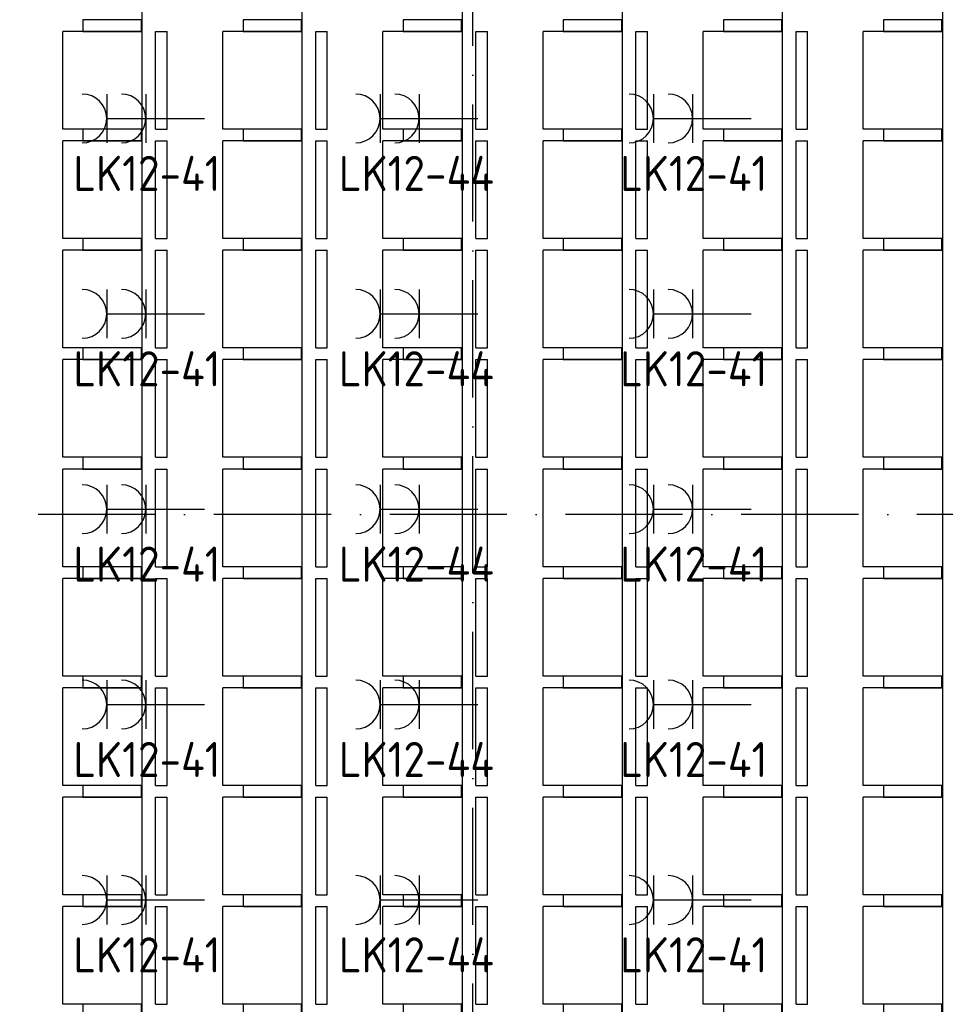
# Model space of a CAD drawing. Header units: millimetres. Extents: x 84333 to 241285, y -2244 to 84291.
# Tile 44 of 74: x 163698 to 168438, y 55271 to 60311. Entities that reach past the tile are written whole.
import ezdxf
from ezdxf.enums import TextEntityAlignment as Align

# ---------------------------------------------------------------- set-up
doc = ezdxf.new("R2010")
doc.units = ezdxf.units.MM
doc.header["$LTSCALE"] = 100
doc.linetypes.add('DASHDOT', pattern=[9, 6, -1.5, 0, -1.5])
doc.layers.get('0').update_dxf_attribs({"linetype": 'CONTINUOUS'})
for name, color, linetype in [('AFDELING', 4, 'CONTINUOUS'), ('AL$7----_STRAMIEN', 1, 'DASHDOT'), ('AL32----_BINNENKOZ', 7, 'CONTINUOUS'), ('EB63103-_ATTRIB', 2, 'CONTINUOUS'), ('EL63103-_LICHT-WCD230V', 3, 'CONTINUOUS'), ('EL6441--_DATACOM', 3, 'CONTINUOUS')]:
    doc.layers.add(name, color=color, linetype=linetype)
doc.styles.add('1_8', font='ISO', dxfattribs={"height": 1.8})
doc.styles.add('NORATT', font='isocp.shx')
doc.styles.add('TECHNIC', font='technic_.ttf')

# ---------------------------------------------------------------- blocks, each defined once
blk = doc.blocks.new('ES3W2A')
for p, q in [((1.25, 2), (-1.25, 2)), ((0, 2), (0, -3)), ((1.25, 0), (-1.25, 0))]:
    blk.add_line(p, q)
for centre in [(0, 3.25), (0, 1.25)]:
    blk.add_arc(centre, 1.25, 180, 0)
at = {"style": '1_8'}
for tag, flags, p in [('VERMOGEN', 9, (-2.5, 5)), ('GROEP', 8, (0, 5)), ('SCHAK', 8, (2.5, 5)), ('GELIJK', 9, (5, 5)), ('KAST', 9, (7, 5)), ('TAL', 8, (2.5, 5))]:
    blk.add_attdef(tag, text='', height=1.8, rotation=90, dxfattribs=dict(at, flags=flags)).set_placement(p, align=Align.MIDDLE_CENTER)
at = {"style": '1_8', "width": 0.7, "flags": 8}
blk.add_attdef('DOEL', text='', height=1.8, rotation=90, dxfattribs=at).set_placement((-2.5, 5), align=Align.MIDDLE_LEFT)
at = {"style": '1_8', "flags": 9}
blk.add_attdef('M_CODE', text='', height=1.8, dxfattribs=at).set_placement((0, 0), align=Align.MIDDLE_CENTER)
blk = doc.blocks.new('A$C13e6995e')
at = {"layer": 'AL$7----_STRAMIEN', "color": 1}
blk.add_line((90860.3, 60023.5), (54905.6, 60023.5), dxfattribs=at)
blk.add_lwpolyline([(81684.9, 40820), (81684.9, 79257.4)], dxfattribs=at)
at = {"layer": 'AL32----_BINNENKOZ', "color": 8}
for p, q in [((79989.7, 65655), (79990, 54095)), ((80809.7, 65455), (80809.7, 54095)), ((81629.7, 65455), (81629.7, 54095)), ((82449.7, 65455), (82449.7, 54095)), ((83269.7, 65455), (83269.7, 54095)), ((84089.7, 65455), (84089.7, 54095)), ((79584.8, 61995.6), (79584.8, 62495.6)), ((79990, 62495.6), (79584.8, 62495.6)), ((79990, 62495.6), (79990, 61995.6)), ((80060.6, 61995.6), (80060.6, 62495.6)), ((80060.6, 62495.6), (80120.1, 62495.6)), ((80120.1, 61995.6), (80120.1, 62495.6)), ((80404.6, 61995.6), (80404.6, 62495.6)), ((80809.7, 62495.6), (80404.6, 62495.6)), ((80809.7, 62495.6), (80809.7, 61995.6)), ((80880.4, 61995.6), (80880.4, 62495.6)), ((80880.4, 62495.6), (80939.8, 62495.6)), ((80939.8, 61995.6), (80939.8, 62495.6)), ((81224.6, 61995.6), (81224.6, 62495.6)), ((81629.7, 62495.6), (81224.6, 62495.6)), ((81629.7, 62495.6), (81629.7, 61995.6)), ((81700.4, 61995.6), (81700.4, 62495.6)), ((81700.4, 62495.6), (81759.8, 62495.6)), ((81759.8, 61995.6), (81759.8, 62495.6)), ((82044.6, 61995.6), (82044.6, 62495.6)), ((82449.7, 62495.6), (82044.6, 62495.6)), ((82449.7, 62495.6), (82449.7, 61995.6)), ((82520.4, 61995.6), (82520.4, 62495.6)), ((82520.4, 62495.6), (82579.8, 62495.6)), ((82579.8, 61995.6), (82579.8, 62495.6)), ((82864.6, 61995.6), (82864.6, 62495.6)), ((83269.7, 62495.6), (82864.6, 62495.6)), ((83269.7, 62495.6), (83269.7, 61995.6)), ((83340.4, 61995.6), (83340.4, 62495.6)), ((83340.4, 62495.6), (83399.8, 62495.6)), ((83399.8, 61995.6), (83399.8, 62495.6)), ((83684.6, 61995.6), (83684.6, 62495.6)), ((84089.7, 62495.6), (83684.6, 62495.6)), ((84089.7, 62495.6), (84089.7, 61995.6)), ((79990, 61995.6), (79584.8, 61995.6)), ((80060.6, 61995.6), (80120.1, 61995.6)), ((80809.7, 61995.6), (80404.6, 61995.6)), ((80880.4, 61995.6), (80939.8, 61995.6)), ((81629.7, 61995.6), (81224.6, 61995.6)), ((81700.4, 61995.6), (81759.8, 61995.6)), ((82449.7, 61995.6), (82044.6, 61995.6)), ((82520.4, 61995.6), (82579.8, 61995.6)), ((83269.7, 61995.6), (82864.6, 61995.6)), ((83340.4, 61995.6), (83399.8, 61995.6)), ((84089.7, 61995.6), (83684.6, 61995.6)), ((79584.8, 61435.6), (79584.8, 61935.6)), ((79990, 61935.6), (79584.8, 61935.6)), ((79990, 61935.6), (79990, 61435.6)), ((80060.6, 61435.6), (80060.6, 61935.6)), ((80060.6, 61935.6), (80120.1, 61935.6)), ((80120.1, 61435.6), (80120.1, 61935.6)), ((80404.6, 61435.6), (80404.6, 61935.6)), ((80809.7, 61935.6), (80404.6, 61935.6)), ((80809.7, 61935.6), (80809.7, 61435.6)), ((80880.4, 61435.6), (80880.4, 61935.6)), ((80880.4, 61935.6), (80939.8, 61935.6)), ((80939.8, 61435.6), (80939.8, 61935.6)), ((81224.6, 61435.6), (81224.6, 61935.6)), ((81629.7, 61935.6), (81224.6, 61935.6)), ((81629.7, 61935.6), (81629.7, 61435.6)), ((81700.4, 61435.6), (81700.4, 61935.6)), ((81700.4, 61935.6), (81759.8, 61935.6)), ((81759.8, 61435.6), (81759.8, 61935.6)), ((82044.6, 61435.6), (82044.6, 61935.6)), ((82449.7, 61935.6), (82044.6, 61935.6)), ((82449.7, 61935.6), (82449.7, 61435.6)), ((82520.4, 61435.6), (82520.4, 61935.6)), ((82520.4, 61935.6), (82579.8, 61935.6)), ((82579.8, 61435.6), (82579.8, 61935.6)), ((82864.6, 61435.6), (82864.6, 61935.6)), ((83269.7, 61935.6), (82864.6, 61935.6)), ((83269.7, 61935.6), (83269.7, 61435.6)), ((83340.4, 61435.6), (83340.4, 61935.6)), ((83340.4, 61935.6), (83399.8, 61935.6)), ((83399.8, 61435.6), (83399.8, 61935.6)), ((83684.6, 61435.6), (83684.6, 61935.6)), ((84089.7, 61935.6), (83684.6, 61935.6)), ((84089.7, 61935.6), (84089.7, 61435.6)), ((79990, 61435.6), (79584.8, 61435.6)), ((80060.6, 61435.6), (80120.1, 61435.6)), ((80809.7, 61435.6), (80404.6, 61435.6)), ((80880.4, 61435.6), (80939.8, 61435.6)), ((81629.7, 61435.6), (81224.6, 61435.6)), ((81700.4, 61435.6), (81759.8, 61435.6)), ((82449.7, 61435.6), (82044.6, 61435.6)), ((82520.4, 61435.6), (82579.8, 61435.6)), ((83269.7, 61435.6), (82864.6, 61435.6)), ((83340.4, 61435.6), (83399.8, 61435.6)), ((84089.7, 61435.6), (83684.6, 61435.6)), ((79584.8, 60875.6), (79584.8, 61375.6)), ((79990, 61375.6), (79584.8, 61375.6)), ((79990, 61375.6), (79990, 60875.6)), ((80060.6, 60875.6), (80060.6, 61375.6)), ((80060.6, 61375.6), (80120.1, 61375.6)), ((80120.1, 60875.6), (80120.1, 61375.6)), ((80404.6, 60875.6), (80404.6, 61375.6)), ((80809.7, 61375.6), (80404.6, 61375.6)), ((80809.7, 61375.6), (80809.7, 60875.6)), ((80880.4, 60875.6), (80880.4, 61375.6)), ((80880.4, 61375.6), (80939.8, 61375.6)), ((80939.8, 60875.6), (80939.8, 61375.6)), ((81224.6, 60875.6), (81224.6, 61375.6)), ((81629.7, 61375.6), (81224.6, 61375.6)), ((81629.7, 61375.6), (81629.7, 60875.6)), ((81700.4, 60875.6), (81700.4, 61375.6)), ((81700.4, 61375.6), (81759.8, 61375.6)), ((81759.8, 60875.6), (81759.8, 61375.6)), ((82044.6, 60875.6), (82044.6, 61375.6)), ((82449.7, 61375.6), (82044.6, 61375.6)), ((82449.7, 61375.6), (82449.7, 60875.6)), ((82520.4, 60875.6), (82520.4, 61375.6)), ((82520.4, 61375.6), (82579.8, 61375.6)), ((82579.8, 60875.6), (82579.8, 61375.6)), ((82864.6, 60875.6), (82864.6, 61375.6)), ((83269.7, 61375.6), (82864.6, 61375.6)), ((83269.7, 61375.6), (83269.7, 60875.6)), ((83340.4, 60875.6), (83340.4, 61375.6)), ((83340.4, 61375.6), (83399.8, 61375.6)), ((83399.8, 60875.6), (83399.8, 61375.6)), ((83684.6, 60875.6), (83684.6, 61375.6)), ((84089.7, 61375.6), (83684.6, 61375.6)), ((84089.7, 61375.6), (84089.7, 60875.6)), ((79990, 60875.6), (79584.8, 60875.6)), ((80060.6, 60875.6), (80120.1, 60875.6)), ((80809.7, 60875.6), (80404.6, 60875.6)), ((80880.4, 60875.6), (80939.8, 60875.6)), ((81629.7, 60875.6), (81224.6, 60875.6)), ((81700.4, 60875.6), (81759.8, 60875.6)), ((82449.7, 60875.6), (82044.6, 60875.6)), ((82520.4, 60875.6), (82579.8, 60875.6)), ((83269.7, 60875.6), (82864.6, 60875.6)), ((83340.4, 60875.6), (83399.8, 60875.6)), ((84089.7, 60875.6), (83684.6, 60875.6)), ((79584.8, 60315.6), (79584.8, 60815.6)), ((79990, 60815.6), (79584.8, 60815.6)), ((79990, 60815.6), (79990, 60315.6)), ((80060.6, 60315.6), (80060.6, 60815.6)), ((80060.6, 60815.6), (80120.1, 60815.6)), ((80120.1, 60315.6), (80120.1, 60815.6)), ((80404.6, 60315.6), (80404.6, 60815.6)), ((80809.7, 60815.6), (80404.6, 60815.6)), ((80809.7, 60815.6), (80809.7, 60315.6)), ((80880.4, 60315.6), (80880.4, 60815.6)), ((80880.4, 60815.6), (80939.8, 60815.6)), ((80939.8, 60315.6), (80939.8, 60815.6)), ((81224.6, 60315.6), (81224.6, 60815.6)), ((81629.7, 60815.6), (81224.6, 60815.6)), ((81629.7, 60815.6), (81629.7, 60315.6)), ((81700.4, 60315.6), (81700.4, 60815.6)), ((81700.4, 60815.6), (81759.8, 60815.6)), ((81759.8, 60315.6), (81759.8, 60815.6)), ((82044.6, 60315.6), (82044.6, 60815.6)), ((82449.7, 60815.6), (82044.6, 60815.6)), ((82449.7, 60815.6), (82449.7, 60315.6)), ((82520.4, 60315.6), (82520.4, 60815.6)), ((82520.4, 60815.6), (82579.8, 60815.6)), ((82579.8, 60315.6), (82579.8, 60815.6)), ((82864.6, 60315.6), (82864.6, 60815.6)), ((83269.7, 60815.6), (82864.6, 60815.6)), ((83269.7, 60815.6), (83269.7, 60315.6)), ((83340.4, 60315.6), (83340.4, 60815.6)), ((83340.4, 60815.6), (83399.8, 60815.6)), ((83399.8, 60315.6), (83399.8, 60815.6)), ((83684.6, 60315.6), (83684.6, 60815.6)), ((84089.7, 60815.6), (83684.6, 60815.6)), ((84089.7, 60815.6), (84089.7, 60315.6)), ((79990, 60315.6), (79584.8, 60315.6)), ((80060.6, 60315.6), (80120.1, 60315.6)), ((80809.7, 60315.6), (80404.6, 60315.6)), ((80880.4, 60315.6), (80939.8, 60315.6)), ((81629.7, 60315.6), (81224.6, 60315.6)), ((81700.4, 60315.6), (81759.8, 60315.6)), ((82449.7, 60315.6), (82044.6, 60315.6)), ((82520.4, 60315.6), (82579.8, 60315.6)), ((83269.7, 60315.6), (82864.6, 60315.6)), ((83340.4, 60315.6), (83399.8, 60315.6)), ((84089.7, 60315.6), (83684.6, 60315.6)), ((79584.8, 59755.6), (79584.8, 60255.6)), ((79990, 60255.6), (79584.8, 60255.6)), ((79990, 60255.6), (79990, 59755.6)), ((80060.6, 59755.6), (80060.6, 60255.6)), ((80060.6, 60255.6), (80120.1, 60255.6)), ((80120.1, 59755.6), (80120.1, 60255.6)), ((80404.6, 59755.6), (80404.6, 60255.6)), ((80809.7, 60255.6), (80404.6, 60255.6)), ((80809.7, 60255.6), (80809.7, 59755.6)), ((80880.4, 59755.6), (80880.4, 60255.6)), ((80880.4, 60255.6), (80939.8, 60255.6)), ((80939.8, 59755.6), (80939.8, 60255.6)), ((81224.6, 59755.6), (81224.6, 60255.6)), ((81629.7, 60255.6), (81224.6, 60255.6)), ((81629.7, 60255.6), (81629.7, 59755.6)), ((81700.4, 59755.6), (81700.4, 60255.6)), ((81700.4, 60255.6), (81759.8, 60255.6)), ((81759.8, 59755.6), (81759.8, 60255.6)), ((82044.6, 59755.6), (82044.6, 60255.6)), ((82449.7, 60255.6), (82044.6, 60255.6)), ((82449.7, 60255.6), (82449.7, 59755.6)), ((82520.4, 59755.6), (82520.4, 60255.6)), ((82520.4, 60255.6), (82579.8, 60255.6)), ((82579.8, 59755.6), (82579.8, 60255.6)), ((82864.6, 59755.6), (82864.6, 60255.6)), ((83269.7, 60255.6), (82864.6, 60255.6)), ((83269.7, 60255.6), (83269.7, 59755.6)), ((83340.4, 59755.6), (83340.4, 60255.6)), ((83340.4, 60255.6), (83399.8, 60255.6)), ((83399.8, 59755.6), (83399.8, 60255.6)), ((83684.6, 59755.6), (83684.6, 60255.6)), ((84089.7, 60255.6), (83684.6, 60255.6)), ((84089.7, 60255.6), (84089.7, 59755.6)), ((79990, 59755.6), (79584.8, 59755.6)), ((80060.6, 59755.6), (80120.1, 59755.6)), ((80809.7, 59755.6), (80404.6, 59755.6)), ((80880.4, 59755.6), (80939.8, 59755.6)), ((81629.7, 59755.6), (81224.6, 59755.6)), ((81700.4, 59755.6), (81759.8, 59755.6)), ((82449.7, 59755.6), (82044.6, 59755.6)), ((82520.4, 59755.6), (82579.8, 59755.6)), ((83269.7, 59755.6), (82864.6, 59755.6)), ((83340.4, 59755.6), (83399.8, 59755.6)), ((84089.7, 59755.6), (83684.6, 59755.6)), ((79584.8, 59195.6), (79584.8, 59695.6)), ((79990, 59695.6), (79584.8, 59695.6)), ((79990, 59695.6), (79990, 59195.6)), ((80060.6, 59195.6), (80060.6, 59695.6)), ((80060.6, 59695.6), (80120.1, 59695.6)), ((80120.1, 59195.6), (80120.1, 59695.6)), ((80404.6, 59195.6), (80404.6, 59695.6)), ((80809.7, 59695.6), (80404.6, 59695.6)), ((80809.7, 59695.6), (80809.7, 59195.6)), ((80880.4, 59195.6), (80880.4, 59695.6)), ((80880.4, 59695.6), (80939.8, 59695.6)), ((80939.8, 59195.6), (80939.8, 59695.6)), ((81224.6, 59195.6), (81224.6, 59695.6)), ((81629.7, 59695.6), (81224.6, 59695.6)), ((81629.7, 59695.6), (81629.7, 59195.6)), ((81700.4, 59195.6), (81700.4, 59695.6)), ((81700.4, 59695.6), (81759.8, 59695.6)), ((81759.8, 59195.6), (81759.8, 59695.6)), ((82044.6, 59195.6), (82044.6, 59695.6)), ((82449.7, 59695.6), (82044.6, 59695.6)), ((82449.7, 59695.6), (82449.7, 59195.6)), ((82520.4, 59195.6), (82520.4, 59695.6)), ((82520.4, 59695.6), (82579.8, 59695.6)), ((82579.8, 59195.6), (82579.8, 59695.6)), ((82864.6, 59195.6), (82864.6, 59695.6)), ((83269.7, 59695.6), (82864.6, 59695.6)), ((83269.7, 59695.6), (83269.7, 59195.6)), ((83340.4, 59195.6), (83340.4, 59695.6)), ((83340.4, 59695.6), (83399.8, 59695.6)), ((83399.8, 59195.6), (83399.8, 59695.6)), ((83684.6, 59195.6), (83684.6, 59695.6)), ((84089.7, 59695.6), (83684.6, 59695.6)), ((84089.7, 59695.6), (84089.7, 59195.6)), ((79990, 59195.6), (79584.8, 59195.6)), ((80060.6, 59195.6), (80120.1, 59195.6)), ((80809.7, 59195.6), (80404.6, 59195.6)), ((80880.4, 59195.6), (80939.8, 59195.6)), ((81629.7, 59195.6), (81224.6, 59195.6)), ((81700.4, 59195.6), (81759.8, 59195.6)), ((82449.7, 59195.6), (82044.6, 59195.6)), ((82520.4, 59195.6), (82579.8, 59195.6)), ((83269.7, 59195.6), (82864.6, 59195.6)), ((83340.4, 59195.6), (83399.8, 59195.6)), ((84089.7, 59195.6), (83684.6, 59195.6)), ((79584.8, 58635.6), (79584.8, 59135.6)), ((79990, 59135.6), (79584.8, 59135.6)), ((79990, 59135.6), (79990, 58635.6)), ((80060.6, 58635.6), (80060.6, 59135.6)), ((80060.6, 59135.6), (80120.1, 59135.6)), ((80120.1, 58635.6), (80120.1, 59135.6)), ((80404.6, 58635.6), (80404.6, 59135.6)), ((80809.7, 59135.6), (80404.6, 59135.6)), ((80809.7, 59135.6), (80809.7, 58635.6)), ((80880.4, 58635.6), (80880.4, 59135.6)), ((80880.4, 59135.6), (80939.8, 59135.6)), ((80939.8, 58635.6), (80939.8, 59135.6)), ((81224.6, 58635.6), (81224.6, 59135.6)), ((81629.7, 59135.6), (81224.6, 59135.6)), ((81629.7, 59135.6), (81629.7, 58635.6)), ((81700.4, 58635.6), (81700.4, 59135.6)), ((81700.4, 59135.6), (81759.8, 59135.6)), ((81759.8, 58635.6), (81759.8, 59135.6)), ((82044.6, 58635.6), (82044.6, 59135.6)), ((82449.7, 59135.6), (82044.6, 59135.6)), ((82449.7, 59135.6), (82449.7, 58635.6)), ((82520.4, 58635.6), (82520.4, 59135.6)), ((82520.4, 59135.6), (82579.8, 59135.6)), ((82579.8, 58635.6), (82579.8, 59135.6)), ((82864.6, 58635.6), (82864.6, 59135.6)), ((83269.7, 59135.6), (82864.6, 59135.6)), ((83269.7, 59135.6), (83269.7, 58635.6)), ((83340.4, 58635.6), (83340.4, 59135.6)), ((83340.4, 59135.6), (83399.8, 59135.6)), ((83399.8, 58635.6), (83399.8, 59135.6)), ((83684.6, 58635.6), (83684.6, 59135.6)), ((84089.7, 59135.6), (83684.6, 59135.6)), ((84089.7, 59135.6), (84089.7, 58635.6)), ((79990, 58635.6), (79584.8, 58635.6)), ((80060.6, 58635.6), (80120.1, 58635.6)), ((80809.7, 58635.6), (80404.6, 58635.6)), ((80880.4, 58635.6), (80939.8, 58635.6)), ((81629.7, 58635.6), (81224.6, 58635.6)), ((81700.4, 58635.6), (81759.8, 58635.6)), ((82449.7, 58635.6), (82044.6, 58635.6)), ((82520.4, 58635.6), (82579.8, 58635.6)), ((83269.7, 58635.6), (82864.6, 58635.6)), ((83340.4, 58635.6), (83399.8, 58635.6)), ((84089.7, 58635.6), (83684.6, 58635.6)), ((79584.8, 58075.6), (79584.8, 58575.6)), ((79990, 58575.6), (79584.8, 58575.6)), ((79990, 58575.6), (79990, 58075.6)), ((80060.6, 58075.6), (80060.6, 58575.6)), ((80060.6, 58575.6), (80120.1, 58575.6)), ((80120.1, 58075.6), (80120.1, 58575.6)), ((80404.6, 58075.6), (80404.6, 58575.6)), ((80809.7, 58575.6), (80404.6, 58575.6)), ((80809.7, 58575.6), (80809.7, 58075.6)), ((80880.4, 58075.6), (80880.4, 58575.6)), ((80880.4, 58575.6), (80939.8, 58575.6)), ((80939.8, 58075.6), (80939.8, 58575.6)), ((81224.6, 58075.6), (81224.6, 58575.6)), ((81629.7, 58575.6), (81224.6, 58575.6)), ((81629.7, 58575.6), (81629.7, 58075.6)), ((81700.4, 58075.6), (81700.4, 58575.6)), ((81700.4, 58575.6), (81759.8, 58575.6)), ((81759.8, 58075.6), (81759.8, 58575.6)), ((82044.6, 58075.6), (82044.6, 58575.6)), ((82449.7, 58575.6), (82044.6, 58575.6)), ((82449.7, 58575.6), (82449.7, 58075.6)), ((82520.4, 58075.6), (82520.4, 58575.6)), ((82520.4, 58575.6), (82579.8, 58575.6)), ((82579.8, 58075.6), (82579.8, 58575.6)), ((82864.6, 58075.6), (82864.6, 58575.6)), ((83269.7, 58575.6), (82864.6, 58575.6)), ((83269.7, 58575.6), (83269.7, 58075.6)), ((83340.4, 58075.6), (83340.4, 58575.6)), ((83340.4, 58575.6), (83399.8, 58575.6)), ((83399.8, 58075.6), (83399.8, 58575.6)), ((83684.6, 58075.6), (83684.6, 58575.6)), ((84089.7, 58575.6), (83684.6, 58575.6)), ((84089.7, 58575.6), (84089.7, 58075.6)), ((79990, 58075.6), (79584.8, 58075.6)), ((80060.6, 58075.6), (80120.1, 58075.6)), ((80809.7, 58075.6), (80404.6, 58075.6)), ((80880.4, 58075.6), (80939.8, 58075.6)), ((81629.7, 58075.6), (81224.6, 58075.6)), ((81700.4, 58075.6), (81759.8, 58075.6)), ((82449.7, 58075.6), (82044.6, 58075.6)), ((82520.4, 58075.6), (82579.8, 58075.6)), ((83269.7, 58075.6), (82864.6, 58075.6)), ((83340.4, 58075.6), (83399.8, 58075.6)), ((84089.7, 58075.6), (83684.6, 58075.6)), ((79584.8, 57515.6), (79584.8, 58015.6)), ((79990, 58015.6), (79584.8, 58015.6)), ((79990, 58015.6), (79990, 57515.6)), ((80060.6, 57515.6), (80060.6, 58015.6)), ((80060.6, 58015.6), (80120.1, 58015.6)), ((80120.1, 57515.6), (80120.1, 58015.6)), ((80404.6, 57515.6), (80404.6, 58015.6)), ((80809.7, 58015.6), (80404.6, 58015.6)), ((80809.7, 58015.6), (80809.7, 57515.6)), ((80880.4, 57515.6), (80880.4, 58015.6)), ((80880.4, 58015.6), (80939.8, 58015.6)), ((80939.8, 57515.6), (80939.8, 58015.6)), ((81224.6, 57515.6), (81224.6, 58015.6)), ((81629.7, 58015.6), (81224.6, 58015.6)), ((81629.7, 58015.6), (81629.7, 57515.6)), ((81700.4, 57515.6), (81700.4, 58015.6)), ((81700.4, 58015.6), (81759.8, 58015.6)), ((81759.8, 57515.6), (81759.8, 58015.6)), ((82044.6, 57515.6), (82044.6, 58015.6)), ((82449.7, 58015.6), (82044.6, 58015.6)), ((82449.7, 58015.6), (82449.7, 57515.6)), ((82520.4, 57515.6), (82520.4, 58015.6)), ((82520.4, 58015.6), (82579.8, 58015.6)), ((82579.8, 57515.6), (82579.8, 58015.6)), ((82864.6, 57515.6), (82864.6, 58015.6)), ((83269.7, 58015.6), (82864.6, 58015.6)), ((83269.7, 58015.6), (83269.7, 57515.6)), ((83340.4, 57515.6), (83340.4, 58015.6)), ((83340.4, 58015.6), (83399.8, 58015.6)), ((83399.8, 57515.6), (83399.8, 58015.6)), ((83684.6, 57515.6), (83684.6, 58015.6)), ((84089.7, 58015.6), (83684.6, 58015.6)), ((84089.7, 58015.6), (84089.7, 57515.6)), ((79990, 57515.6), (79584.8, 57515.6)), ((80060.6, 57515.6), (80120.1, 57515.6)), ((80809.7, 57515.6), (80404.6, 57515.6)), ((80880.4, 57515.6), (80939.8, 57515.6)), ((81629.7, 57515.6), (81224.6, 57515.6)), ((81700.4, 57515.6), (81759.8, 57515.6)), ((82449.7, 57515.6), (82044.6, 57515.6)), ((82520.4, 57515.6), (82579.8, 57515.6)), ((83269.7, 57515.6), (82864.6, 57515.6)), ((83340.4, 57515.6), (83399.8, 57515.6)), ((84089.7, 57515.6), (83684.6, 57515.6))]:
    blk.add_line(p, q, dxfattribs=at)
for points in [[(79688.8, 62495.6), (79987.8, 62495.6), (79987.8, 62555.6), (79688.8, 62555.6)], [(79688.8, 62495.6), (79987.8, 62495.6), (79987.8, 62555.6), (79688.8, 62555.6)], [(80508.6, 62495.6), (80807.5, 62495.6), (80807.5, 62555.6), (80508.6, 62555.6)], [(80508.6, 62495.6), (80807.5, 62495.6), (80807.5, 62555.6), (80508.6, 62555.6)], [(81328.6, 62495.6), (81627.5, 62495.6), (81627.5, 62555.6), (81328.6, 62555.6)], [(81328.6, 62495.6), (81627.5, 62495.6), (81627.5, 62555.6), (81328.6, 62555.6)], [(82148.6, 62495.6), (82447.5, 62495.6), (82447.5, 62555.6), (82148.6, 62555.6)], [(82148.6, 62495.6), (82447.5, 62495.6), (82447.5, 62555.6), (82148.6, 62555.6)], [(82968.6, 62495.6), (83267.5, 62495.6), (83267.5, 62555.6), (82968.6, 62555.6)], [(82968.6, 62495.6), (83267.5, 62495.6), (83267.5, 62555.6), (82968.6, 62555.6)], [(83788.6, 62495.6), (84087.5, 62495.6), (84087.5, 62555.6), (83788.6, 62555.6)], [(83788.6, 62495.6), (84087.5, 62495.6), (84087.5, 62555.6), (83788.6, 62555.6)], [(79688.8, 61935.6), (79987.8, 61935.6), (79987.8, 61995.6), (79688.8, 61995.6)], [(79688.8, 61935.6), (79987.8, 61935.6), (79987.8, 61995.6), (79688.8, 61995.6)], [(80508.6, 61935.6), (80807.5, 61935.6), (80807.5, 61995.6), (80508.6, 61995.6)], [(80508.6, 61935.6), (80807.5, 61935.6), (80807.5, 61995.6), (80508.6, 61995.6)], [(81328.6, 61935.6), (81627.5, 61935.6), (81627.5, 61995.6), (81328.6, 61995.6)], [(81328.6, 61935.6), (81627.5, 61935.6), (81627.5, 61995.6), (81328.6, 61995.6)], [(82148.6, 61935.6), (82447.5, 61935.6), (82447.5, 61995.6), (82148.6, 61995.6)], [(82148.6, 61935.6), (82447.5, 61935.6), (82447.5, 61995.6), (82148.6, 61995.6)], [(82968.6, 61935.6), (83267.5, 61935.6), (83267.5, 61995.6), (82968.6, 61995.6)], [(82968.6, 61935.6), (83267.5, 61935.6), (83267.5, 61995.6), (82968.6, 61995.6)], [(83788.6, 61935.6), (84087.5, 61935.6), (84087.5, 61995.6), (83788.6, 61995.6)], [(83788.6, 61935.6), (84087.5, 61935.6), (84087.5, 61995.6), (83788.6, 61995.6)], [(79688.8, 61375.6), (79987.8, 61375.6), (79987.8, 61435.6), (79688.8, 61435.6)], [(79688.8, 61375.6), (79987.8, 61375.6), (79987.8, 61435.6), (79688.8, 61435.6)], [(80508.6, 61375.6), (80807.5, 61375.6), (80807.5, 61435.6), (80508.6, 61435.6)], [(80508.6, 61375.6), (80807.5, 61375.6), (80807.5, 61435.6), (80508.6, 61435.6)], [(81328.6, 61375.6), (81627.5, 61375.6), (81627.5, 61435.6), (81328.6, 61435.6)], [(81328.6, 61375.6), (81627.5, 61375.6), (81627.5, 61435.6), (81328.6, 61435.6)], [(82148.6, 61375.6), (82447.5, 61375.6), (82447.5, 61435.6), (82148.6, 61435.6)], [(82148.6, 61375.6), (82447.5, 61375.6), (82447.5, 61435.6), (82148.6, 61435.6)], [(82968.6, 61375.6), (83267.5, 61375.6), (83267.5, 61435.6), (82968.6, 61435.6)], [(82968.6, 61375.6), (83267.5, 61375.6), (83267.5, 61435.6), (82968.6, 61435.6)], [(83788.6, 61375.6), (84087.5, 61375.6), (84087.5, 61435.6), (83788.6, 61435.6)], [(83788.6, 61375.6), (84087.5, 61375.6), (84087.5, 61435.6), (83788.6, 61435.6)], [(79688.8, 60815.6), (79987.8, 60815.6), (79987.8, 60875.6), (79688.8, 60875.6)], [(79688.8, 60815.6), (79987.8, 60815.6), (79987.8, 60875.6), (79688.8, 60875.6)], [(80508.6, 60815.6), (80807.5, 60815.6), (80807.5, 60875.6), (80508.6, 60875.6)], [(80508.6, 60815.6), (80807.5, 60815.6), (80807.5, 60875.6), (80508.6, 60875.6)], [(81328.6, 60815.6), (81627.5, 60815.6), (81627.5, 60875.6), (81328.6, 60875.6)], [(81328.6, 60815.6), (81627.5, 60815.6), (81627.5, 60875.6), (81328.6, 60875.6)], [(82148.6, 60815.6), (82447.5, 60815.6), (82447.5, 60875.6), (82148.6, 60875.6)], [(82148.6, 60815.6), (82447.5, 60815.6), (82447.5, 60875.6), (82148.6, 60875.6)], [(82968.6, 60815.6), (83267.5, 60815.6), (83267.5, 60875.6), (82968.6, 60875.6)], [(82968.6, 60815.6), (83267.5, 60815.6), (83267.5, 60875.6), (82968.6, 60875.6)], [(83788.6, 60815.6), (84087.5, 60815.6), (84087.5, 60875.6), (83788.6, 60875.6)], [(83788.6, 60815.6), (84087.5, 60815.6), (84087.5, 60875.6), (83788.6, 60875.6)], [(79688.8, 60255.6), (79987.8, 60255.6), (79987.8, 60315.6), (79688.8, 60315.6)], [(79688.8, 60255.6), (79987.8, 60255.6), (79987.8, 60315.6), (79688.8, 60315.6)], [(80508.6, 60255.6), (80807.5, 60255.6), (80807.5, 60315.6), (80508.6, 60315.6)], [(80508.6, 60255.6), (80807.5, 60255.6), (80807.5, 60315.6), (80508.6, 60315.6)], [(81328.6, 60255.6), (81627.5, 60255.6), (81627.5, 60315.6), (81328.6, 60315.6)], [(81328.6, 60255.6), (81627.5, 60255.6), (81627.5, 60315.6), (81328.6, 60315.6)], [(82148.6, 60255.6), (82447.5, 60255.6), (82447.5, 60315.6), (82148.6, 60315.6)], [(82148.6, 60255.6), (82447.5, 60255.6), (82447.5, 60315.6), (82148.6, 60315.6)], [(82968.6, 60255.6), (83267.5, 60255.6), (83267.5, 60315.6), (82968.6, 60315.6)], [(82968.6, 60255.6), (83267.5, 60255.6), (83267.5, 60315.6), (82968.6, 60315.6)], [(83788.6, 60255.6), (84087.5, 60255.6), (84087.5, 60315.6), (83788.6, 60315.6)], [(83788.6, 60255.6), (84087.5, 60255.6), (84087.5, 60315.6), (83788.6, 60315.6)], [(79688.8, 59695.6), (79987.8, 59695.6), (79987.8, 59755.6), (79688.8, 59755.6)], [(79688.8, 59695.6), (79987.8, 59695.6), (79987.8, 59755.6), (79688.8, 59755.6)], [(80508.6, 59695.6), (80807.5, 59695.6), (80807.5, 59755.6), (80508.6, 59755.6)], [(80508.6, 59695.6), (80807.5, 59695.6), (80807.5, 59755.6), (80508.6, 59755.6)], [(81328.6, 59695.6), (81627.5, 59695.6), (81627.5, 59755.6), (81328.6, 59755.6)], [(81328.6, 59695.6), (81627.5, 59695.6), (81627.5, 59755.6), (81328.6, 59755.6)], [(82148.6, 59695.6), (82447.5, 59695.6), (82447.5, 59755.6), (82148.6, 59755.6)], [(82148.6, 59695.6), (82447.5, 59695.6), (82447.5, 59755.6), (82148.6, 59755.6)], [(82968.6, 59695.6), (83267.5, 59695.6), (83267.5, 59755.6), (82968.6, 59755.6)], [(82968.6, 59695.6), (83267.5, 59695.6), (83267.5, 59755.6), (82968.6, 59755.6)], [(83788.6, 59695.6), (84087.5, 59695.6), (84087.5, 59755.6), (83788.6, 59755.6)], [(83788.6, 59695.6), (84087.5, 59695.6), (84087.5, 59755.6), (83788.6, 59755.6)], [(79688.8, 59135.6), (79987.8, 59135.6), (79987.8, 59195.6), (79688.8, 59195.6)], [(79688.8, 59135.6), (79987.8, 59135.6), (79987.8, 59195.6), (79688.8, 59195.6)], [(80508.6, 59135.6), (80807.5, 59135.6), (80807.5, 59195.6), (80508.6, 59195.6)], [(80508.6, 59135.6), (80807.5, 59135.6), (80807.5, 59195.6), (80508.6, 59195.6)], [(81328.6, 59135.6), (81627.5, 59135.6), (81627.5, 59195.6), (81328.6, 59195.6)], [(81328.6, 59135.6), (81627.5, 59135.6), (81627.5, 59195.6), (81328.6, 59195.6)], [(82148.6, 59135.6), (82447.5, 59135.6), (82447.5, 59195.6), (82148.6, 59195.6)], [(82148.6, 59135.6), (82447.5, 59135.6), (82447.5, 59195.6), (82148.6, 59195.6)], [(82968.6, 59135.6), (83267.5, 59135.6), (83267.5, 59195.6), (82968.6, 59195.6)], [(82968.6, 59135.6), (83267.5, 59135.6), (83267.5, 59195.6), (82968.6, 59195.6)], [(83788.6, 59135.6), (84087.5, 59135.6), (84087.5, 59195.6), (83788.6, 59195.6)], [(83788.6, 59135.6), (84087.5, 59135.6), (84087.5, 59195.6), (83788.6, 59195.6)], [(79688.8, 58575.6), (79987.8, 58575.6), (79987.8, 58635.6), (79688.8, 58635.6)], [(79688.8, 58575.6), (79987.8, 58575.6), (79987.8, 58635.6), (79688.8, 58635.6)], [(80508.6, 58575.6), (80807.5, 58575.6), (80807.5, 58635.6), (80508.6, 58635.6)], [(80508.6, 58575.6), (80807.5, 58575.6), (80807.5, 58635.6), (80508.6, 58635.6)], [(81328.6, 58575.6), (81627.5, 58575.6), (81627.5, 58635.6), (81328.6, 58635.6)], [(81328.6, 58575.6), (81627.5, 58575.6), (81627.5, 58635.6), (81328.6, 58635.6)], [(82148.6, 58575.6), (82447.5, 58575.6), (82447.5, 58635.6), (82148.6, 58635.6)], [(82148.6, 58575.6), (82447.5, 58575.6), (82447.5, 58635.6), (82148.6, 58635.6)], [(82968.6, 58575.6), (83267.5, 58575.6), (83267.5, 58635.6), (82968.6, 58635.6)], [(82968.6, 58575.6), (83267.5, 58575.6), (83267.5, 58635.6), (82968.6, 58635.6)], [(83788.6, 58575.6), (84087.5, 58575.6), (84087.5, 58635.6), (83788.6, 58635.6)], [(83788.6, 58575.6), (84087.5, 58575.6), (84087.5, 58635.6), (83788.6, 58635.6)], [(79688.8, 58015.6), (79987.8, 58015.6), (79987.8, 58075.6), (79688.8, 58075.6)], [(79688.8, 58015.6), (79987.8, 58015.6), (79987.8, 58075.6), (79688.8, 58075.6)], [(80508.6, 58015.6), (80807.5, 58015.6), (80807.5, 58075.6), (80508.6, 58075.6)], [(80508.6, 58015.6), (80807.5, 58015.6), (80807.5, 58075.6), (80508.6, 58075.6)], [(81328.6, 58015.6), (81627.5, 58015.6), (81627.5, 58075.6), (81328.6, 58075.6)], [(81328.6, 58015.6), (81627.5, 58015.6), (81627.5, 58075.6), (81328.6, 58075.6)], [(82148.6, 58015.6), (82447.5, 58015.6), (82447.5, 58075.6), (82148.6, 58075.6)], [(82148.6, 58015.6), (82447.5, 58015.6), (82447.5, 58075.6), (82148.6, 58075.6)], [(82968.6, 58015.6), (83267.5, 58015.6), (83267.5, 58075.6), (82968.6, 58075.6)], [(82968.6, 58015.6), (83267.5, 58015.6), (83267.5, 58075.6), (82968.6, 58075.6)], [(83788.6, 58015.6), (84087.5, 58015.6), (84087.5, 58075.6), (83788.6, 58075.6)], [(83788.6, 58015.6), (84087.5, 58015.6), (84087.5, 58075.6), (83788.6, 58075.6)], [(79688.8, 57455.6), (79987.8, 57455.6), (79987.8, 57515.6), (79688.8, 57515.6)], [(80508.6, 57455.6), (80807.5, 57455.6), (80807.5, 57515.6), (80508.6, 57515.6)], [(81328.6, 57455.6), (81627.5, 57455.6), (81627.5, 57515.6), (81328.6, 57515.6)], [(82148.6, 57455.6), (82447.5, 57455.6), (82447.5, 57515.6), (82148.6, 57515.6)], [(82968.6, 57455.6), (83267.5, 57455.6), (83267.5, 57515.6), (82968.6, 57515.6)], [(83788.6, 57455.6), (84087.5, 57455.6), (84087.5, 57515.6), (83788.6, 57515.6)]]:
    blk.add_lwpolyline(points, close=True, dxfattribs=at)
at = {"layer": 'AFDELING', "color": 8, "style": 'TECHNIC'}
for p in [(92219.2, 54467.7), (58038, 41625.4), (88107.6, 41443.8)]:
    blk.add_attdef('VIDE', text='', height=500, dxfattribs=at).set_placement(p, align=Align.CENTER)
blk.add_attdef('VIDE', text='', height=500, rotation=90, dxfattribs=at).set_placement((75128.7, 25766.1), align=Align.CENTER)

msp = doc.modelspace()

# ---------------------------------------------------------------- block references
at = {"layer": 'EL63103-_LICHT-WCD230V'}
ref = msp.add_blockref('ES3W2A', (164343.2, 59805.7), dxfattribs=dict(at, xscale=100, yscale=100, zscale=100, rotation=90))
ref.add_attrib('GROEP', 'LK12-41', dxfattribs={"layer": 'EB63103-_ATTRIB', "color": 1, "height": 180, "style": 'NORATT', "flags": 8}).set_placement((164726.4, 59524.5), align=Align.MIDDLE_RIGHT)
ref = msp.add_blockref('ES3W2A', (165743.2, 59805.7), dxfattribs=dict(at, xscale=100, yscale=100, zscale=100, rotation=90))
ref.add_attrib('GROEP', 'LK12-44', dxfattribs={"layer": 'EB63103-_ATTRIB', "color": 1, "height": 180, "style": 'NORATT', "flags": 8}).set_placement((166126.4, 59524.5), align=Align.MIDDLE_RIGHT)
ref = msp.add_blockref('ES3W2A', (167143.2, 59805.7), dxfattribs=dict(at, xscale=100, yscale=100, zscale=100, rotation=90))
ref.add_attrib('GROEP', 'LK12-41', dxfattribs={"layer": 'EB63103-_ATTRIB', "color": 1, "height": 180, "style": 'NORATT', "flags": 8}).set_placement((167526.4, 59524.5), align=Align.MIDDLE_RIGHT)
ref = msp.add_blockref('ES3W2A', (164343.2, 58805.7), dxfattribs=dict(at, xscale=100, yscale=100, zscale=100, rotation=90))
ref.add_attrib('GROEP', 'LK12-41', dxfattribs={"layer": 'EB63103-_ATTRIB', "color": 1, "height": 180, "style": 'NORATT', "flags": 8}).set_placement((164726.4, 58524.5), align=Align.MIDDLE_RIGHT)
ref = msp.add_blockref('ES3W2A', (165743.2, 58805.7), dxfattribs=dict(at, xscale=100, yscale=100, zscale=100, rotation=90))
ref.add_attrib('GROEP', 'LK12-44', dxfattribs={"layer": 'EB63103-_ATTRIB', "color": 1, "height": 180, "style": 'NORATT', "flags": 8}).set_placement((166126.4, 58524.5), align=Align.MIDDLE_RIGHT)
ref = msp.add_blockref('ES3W2A', (167143.2, 58805.7), dxfattribs=dict(at, xscale=100, yscale=100, zscale=100, rotation=90))
ref.add_attrib('GROEP', 'LK12-41', dxfattribs={"layer": 'EB63103-_ATTRIB', "color": 1, "height": 180, "style": 'NORATT', "flags": 8}).set_placement((167526.4, 58524.5), align=Align.MIDDLE_RIGHT)
ref = msp.add_blockref('ES3W2A', (164343.2, 57805.7), dxfattribs=dict(at, xscale=100, yscale=100, zscale=100, rotation=90))
ref.add_attrib('GROEP', 'LK12-41', dxfattribs={"layer": 'EB63103-_ATTRIB', "color": 1, "height": 180, "style": 'NORATT', "flags": 8}).set_placement((164726.4, 57524.5), align=Align.MIDDLE_RIGHT)
ref = msp.add_blockref('ES3W2A', (165743.2, 57805.7), dxfattribs=dict(at, xscale=100, yscale=100, zscale=100, rotation=90))
ref.add_attrib('GROEP', 'LK12-44', dxfattribs={"layer": 'EB63103-_ATTRIB', "color": 1, "height": 180, "style": 'NORATT', "flags": 8}).set_placement((166126.4, 57524.5), align=Align.MIDDLE_RIGHT)
ref = msp.add_blockref('ES3W2A', (167143.2, 57805.7), dxfattribs=dict(at, xscale=100, yscale=100, zscale=100, rotation=90))
ref.add_attrib('GROEP', 'LK12-41', dxfattribs={"layer": 'EB63103-_ATTRIB', "color": 1, "height": 180, "style": 'NORATT', "flags": 8}).set_placement((167526.4, 57524.5), align=Align.MIDDLE_RIGHT)
ref = msp.add_blockref('ES3W2A', (164343.2, 56805.7), dxfattribs=dict(at, xscale=100, yscale=100, zscale=100, rotation=90))
ref.add_attrib('GROEP', 'LK12-41', dxfattribs={"layer": 'EB63103-_ATTRIB', "color": 1, "height": 180, "style": 'NORATT', "flags": 8}).set_placement((164726.4, 56524.5), align=Align.MIDDLE_RIGHT)
ref = msp.add_blockref('ES3W2A', (165743.2, 56805.7), dxfattribs=dict(at, xscale=100, yscale=100, zscale=100, rotation=90))
ref.add_attrib('GROEP', 'LK12-44', dxfattribs={"layer": 'EB63103-_ATTRIB', "color": 1, "height": 180, "style": 'NORATT', "flags": 8}).set_placement((166126.4, 56524.5), align=Align.MIDDLE_RIGHT)
ref = msp.add_blockref('ES3W2A', (167143.2, 56805.7), dxfattribs=dict(at, xscale=100, yscale=100, zscale=100, rotation=90))
ref.add_attrib('GROEP', 'LK12-41', dxfattribs={"layer": 'EB63103-_ATTRIB', "color": 1, "height": 180, "style": 'NORATT', "flags": 8}).set_placement((167526.4, 56524.5), align=Align.MIDDLE_RIGHT)
ref = msp.add_blockref('ES3W2A', (164343.2, 55805.7), dxfattribs=dict(at, xscale=100, yscale=100, zscale=100, rotation=90))
ref.add_attrib('GROEP', 'LK12-41', dxfattribs={"layer": 'EB63103-_ATTRIB', "color": 1, "height": 180, "style": 'NORATT', "flags": 8}).set_placement((164726.4, 55524.5), align=Align.MIDDLE_RIGHT)
ref = msp.add_blockref('ES3W2A', (165743.2, 55805.7), dxfattribs=dict(at, xscale=100, yscale=100, zscale=100, rotation=90))
ref.add_attrib('GROEP', 'LK12-44', dxfattribs={"layer": 'EB63103-_ATTRIB', "color": 1, "height": 180, "style": 'NORATT', "flags": 8}).set_placement((166126.4, 55524.5), align=Align.MIDDLE_RIGHT)
ref = msp.add_blockref('ES3W2A', (167143.2, 55805.7), dxfattribs=dict(at, xscale=100, yscale=100, zscale=100, rotation=90))
ref.add_attrib('GROEP', 'LK12-41', dxfattribs={"layer": 'EB63103-_ATTRIB', "color": 1, "height": 180, "style": 'NORATT', "flags": 8}).set_placement((167526.4, 55524.5), align=Align.MIDDLE_RIGHT)
at = {"layer": 'EL6441--_DATACOM'}
msp.add_blockref('A$C13e6995e', (84333, -2244.2), dxfattribs=at)

doc.saveas('drawing.dxf')
